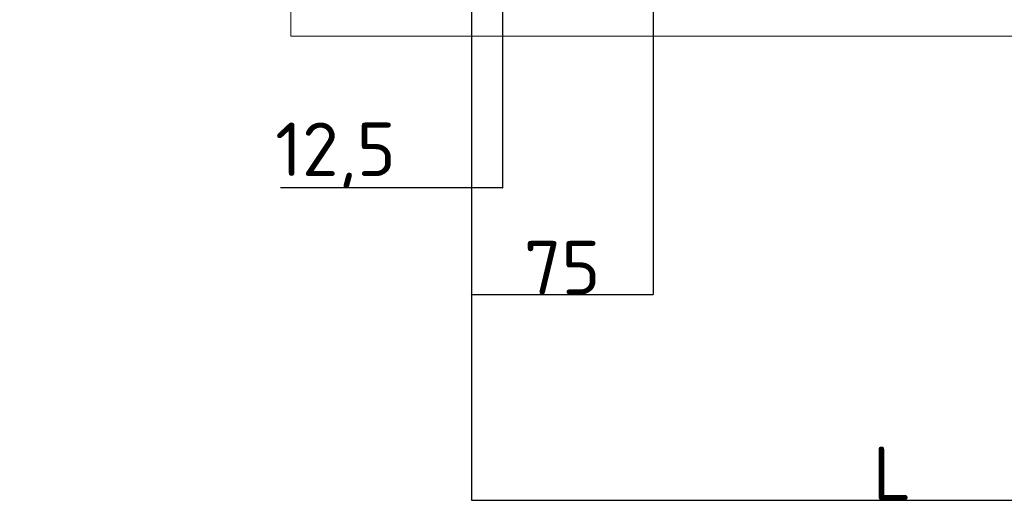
# Model space of a CAD drawing. Header units: millimetres. Extents: x 2030 to 80923, y 1212 to 50318.
# Tile 16 of 25: x 60316 to 68148, y 35427 to 39248. Entities that reach past the tile are written whole.
import ezdxf

# ---------------------------------------------------------------- set-up
doc = ezdxf.new("R2010")
doc.units = ezdxf.units.MM
doc.layers.add('Размеры и выноски', color=7, linetype='Continuous', lineweight=9, true_color=0x000000)
doc.layers.add('Расходные материалы', color=252, linetype='Continuous', lineweight=9)
doc.styles.add('ISOCPEUR', font='isocpeur.ttf')
doc.dimstyles.new('ISO-25', dxfattribs={"dimtxt": 2.5, "dimasz": 2.5, "dimexe": 1.25, "dimexo": 0.625, "dimtad": 1, "dimtxsty": 'Standard', "dimcen": 2.5, "dimadec": 0, "dimazin": 0, "dimtfac": 1, "dimtmove": 0, "dimatfit": 3, "dimfxl": 1, "dimarcsym": 0})

# ---------------------------------------------------------------- blocks, each defined once
blk = doc.blocks.new('_Oblique')
at = {"color": 0, "linetype": 'ByBlock', "lineweight": -2}
blk.add_line((-0.5, -0.5), (0.5, 0.5), dxfattribs=at)
blk = doc.blocks.new('*D206')
at = {"layer": 'Defpoints', "color": 0, "transparency": 16777216}
for p in [(70603, 39687.2), (63909.4, 37981.7), (70603, 35428.1)]:
    blk.add_point(p, dxfattribs=at)
at = {"layer": 'Размеры и выноски', "color": 0, "lineweight": -2, "transparency": 16777216}
for p, q in [((70603, 39686.6), (70603, 35426.8)), ((63909.4, 37981.1), (63909.4, 35426.8)), ((63909.4, 35428.1), (70603, 35428.1))]:
    blk.add_line(p, q, dxfattribs=at)
at = {"layer": 'Размеры и выноски', "color": 0, "lineweight": -2, "transparency": 16777216, "xscale": 2.5, "yscale": 2.5, "zscale": 2.5, "rotation": 180}
blk.add_blockref('_Oblique', (63909.4, 35428.1), dxfattribs=at)
at = {"layer": 'Размеры и выноски', "color": 0, "lineweight": -2, "transparency": 16777216, "xscale": 2.5, "yscale": 2.5, "zscale": 2.5}
blk.add_blockref('_Oblique', (70603, 35428.1), dxfattribs=at)
at = {"layer": 'Размеры и выноски', "color": 0, "transparency": 16777216, "insert": (67256.2, 35641.6), "char_height": 250, "attachment_point": 5, "style": 'ISOCPEUR'}
blk.add_mtext('{\\H1.70293x;L}', dxfattribs=at)
blk = doc.blocks.new('*D207')
at = {"layer": 'Defpoints', "color": 0, "transparency": 16777216}
for p in [(65353.8, 40101.8), (63909.4, 37981.7), (65353.8, 37063.6)]:
    blk.add_point(p, dxfattribs=at)
at = {"layer": 'Размеры и выноски', "color": 0, "lineweight": -2, "transparency": 16777216}
for p, q in [((65353.8, 40101.2), (65353.8, 37062.4)), ((63909.4, 37981.1), (63909.4, 37062.4)), ((63909.4, 37063.6), (65353.8, 37063.6))]:
    blk.add_line(p, q, dxfattribs=at)
at = {"layer": 'Размеры и выноски', "color": 0, "lineweight": -2, "transparency": 16777216, "xscale": 2.5, "yscale": 2.5, "zscale": 2.5, "rotation": 180}
blk.add_blockref('_Oblique', (63909.4, 37063.6), dxfattribs=at)
at = {"layer": 'Размеры и выноски', "color": 0, "lineweight": -2, "transparency": 16777216, "xscale": 2.5, "yscale": 2.5, "zscale": 2.5}
blk.add_blockref('_Oblique', (65353.8, 37063.6), dxfattribs=at)
at = {"layer": 'Размеры и выноски', "color": 0, "transparency": 16777216, "insert": (64631.6, 37277.1), "char_height": 250, "attachment_point": 5, "style": 'ISOCPEUR'}
blk.add_mtext('{\\H1.70293x;75}', dxfattribs=at)
blk = doc.blocks.new('*D208')
at = {"layer": 'Defpoints', "color": 0, "transparency": 16777216}
for p in [(64156.2, 39934.2), (63909.4, 39686.6), (64156.2, 37912.3)]:
    blk.add_point(p, dxfattribs=at)
at = {"layer": 'Размеры и выноски', "color": 0, "lineweight": -2, "transparency": 16777216}
for p, q in [((64156.2, 39933.5), (64156.2, 37911.1)), ((63909.4, 39686), (63909.4, 37911.1)), ((63909.4, 37912.3), (62391.4, 37912.3)), ((64156.2, 37912.3), (63909.4, 37912.3)), ((64156.2, 37912.3), (64158.7, 37912.3))]:
    blk.add_line(p, q, dxfattribs=at)
at = {"layer": 'Размеры и выноски', "color": 0, "lineweight": -2, "transparency": 16777216, "xscale": 2.5, "yscale": 2.5, "zscale": 2.5}
blk.add_blockref('_Oblique', (63909.4, 37912.3), dxfattribs=at)
at = {"layer": 'Размеры и выноски', "color": 0, "lineweight": -2, "transparency": 16777216, "xscale": 2.5, "yscale": 2.5, "zscale": 2.5, "rotation": 180}
blk.add_blockref('_Oblique', (64156.2, 37912.3), dxfattribs=at)
at = {"layer": 'Размеры и выноски', "color": 0, "transparency": 16777216, "insert": (62828.4, 38168.4), "char_height": 250, "attachment_point": 5, "style": 'ISOCPEUR'}
blk.add_mtext('{\\H1.70293x;12,5}', dxfattribs=at)

msp = doc.modelspace()

# ---------------------------------------------------------------- linework, layer by layer
at = {"layer": 'Расходные материалы', "color": 253, "linetype": 'Continuous'}
for q in [(62472.164, 39686.602), (72485.852, 39116.04)]:
    msp.add_line((62472.164, 39116.04), q, dxfattribs=at)

# ---------------------------------------------------------------- dimensions: what is measured, and where the dimension line sits
at = {"layer": 'Размеры и выноски'}
for base, p1, p2, text, override, picture, middle in [((65353.773, 37063.61), (63909.394, 37981.715), (65353.773, 40101.797), '{\\H1.70293x;75}', {"dimscale": 1, "dimtxt": 250, "dimtxsty": 'ISOCPEUR', "dimblk1": 'Oblique', "dimblk2": 'Oblique', "dimsah": 1, "dimatfit": 0}, '*D207', (64631.583, 37063.61)), ((64156.177, 37912.323), (63909.394, 39686.602), (64156.177, 39934.16), '{\\H1.70293x;12,5}', {"dimtxt": 250, "dimtxsty": 'ISOCPEUR', "dimblk1": 'Oblique', "dimblk2": 'Oblique', "dimsah": 1, "dimatfit": 0}, '*D208', (62828.386, 37912.323)), ((70603.042, 35428.081), (63909.394, 37981.715), (70603.042, 39687.183), '{\\H1.70293x;L}', {"dimscale": 1, "dimtxt": 250, "dimtxsty": 'ISOCPEUR', "dimblk1": 'Oblique', "dimblk2": 'Oblique', "dimsah": 1, "dimatfit": 0}, '*D206', (67256.218, 35428.081))]:
    dim = msp.add_linear_dim(base=base, p1=p1, p2=p2, text=text, dimstyle='ISO-25', override=override, dxfattribs=at)
    dim.commit()
    dim.dimension.update_dxf_attribs({"geometry": picture, "text_midpoint": middle, "dimtype": 160})

doc.saveas('drawing.dxf')
